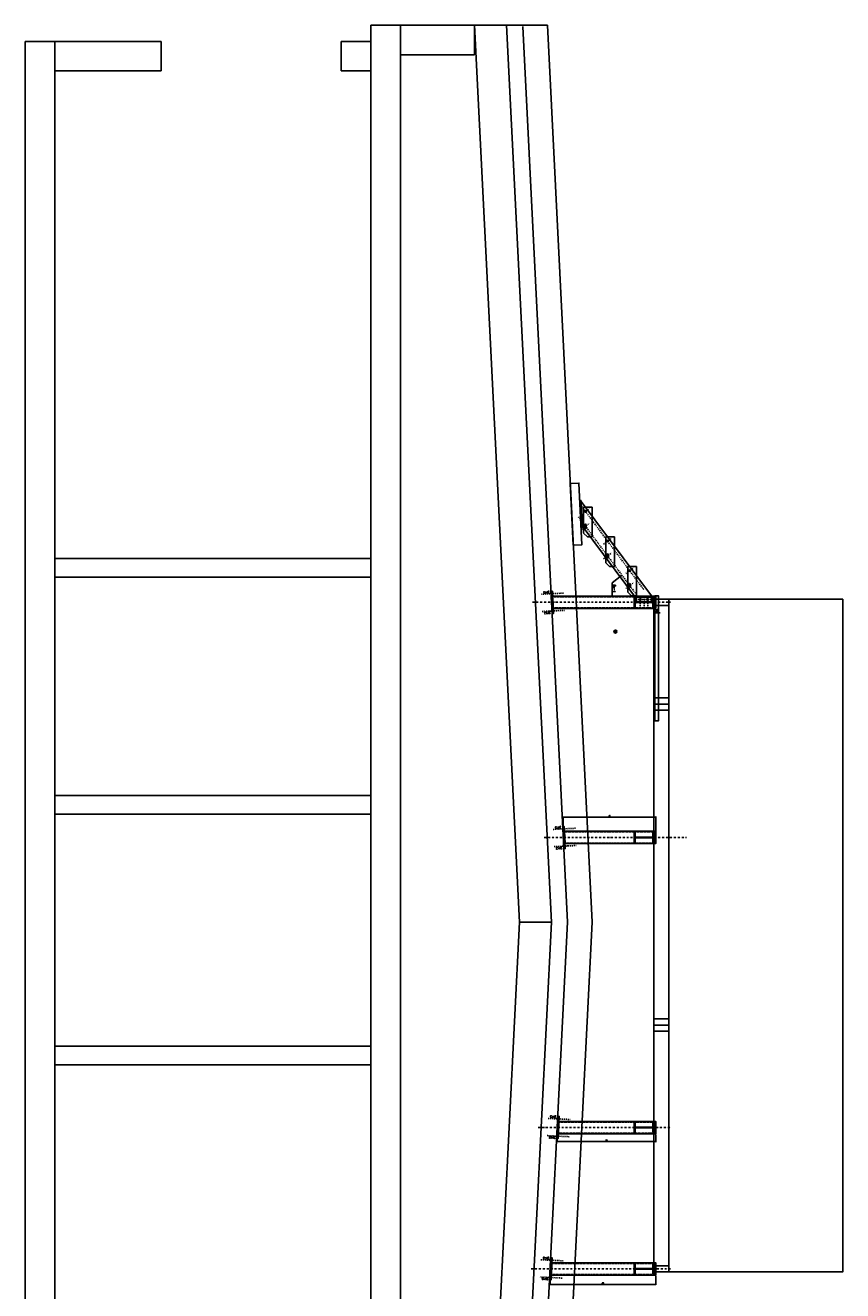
# Model space of a CAD drawing. Header units: millimetres. Extents: x -228255 to 14536, y -140109 to 119945.
# Tile 14 of 123: x -221358 to -214735, y 77599 to 87849. Entities that reach past the tile are written whole.
import ezdxf

# ---------------------------------------------------------------- set-up
doc = ezdxf.new("R2010")
doc.units = ezdxf.units.MM
doc.header["$LTSCALE"] = 2.5
for name, pattern in [('DASHDOT', [25.4, 12.7, -6.35, 0, -6.35]), ('DASHDOT2', [12.7, 6.35, -3.175, 0, -3.175]), ('DASHED2', [9.525, 6.35, -3.175])]:
    doc.linetypes.add(name, pattern=pattern)
for name, color, linetype in [('Krata pomostowa', 41, 'Continuous'), ('Laczniki', 30, 'Continuous'), ('Odnosnik', 54, 'Continuous'), ('Osie', 134, 'DASHDOT'), ('Osie_laczniki', 157, 'DASHDOT2'), ('Osie_stal', 221, 'DASHDOT2'), ('Przekroj', 1, 'Continuous'), ('S_dzwigary', 77, 'Continuous'), ('stal', 4, 'Continuous'), ('Stal_nw', 181, 'DASHED2'), ('Stal_przekroj', 1, 'Continuous'), ('Tekst', 31, 'Continuous'), ('Urządzenie', 45, 'Continuous'), ('Widok', 8, 'Continuous'), ('Wymiary', 86, 'Continuous')]:
    doc.layers.add(name, color=color, linetype=linetype)
doc.styles.get("Standard").update_dxf_attribs({"font": 'romans.shx', "width": 0.65})
doc.styles.add('style1', font='romand.shx', dxfattribs={"width": 0.8})
doc.styles.add('style3', font='romans.shx', dxfattribs={"width": 0.5})
doc.dimstyles.new('Skala_10', dxfattribs={"dimtxt": 18, "dimasz": 12, "dimexe": 10, "dimexo": 10, "dimgap": 10, "dimtad": 1, "dimdec": 0, "dimdsep": 46, "dimtxsty": 'style3', "dimblk": 'OBLIQUE', "dimcen": 0, "dimdle": 1, "dimclrd": 256, "dimclre": 256, "dimclrt": 31, "dimadec": 1, "dimazin": 0, "dimtfac": 1, "dimtdec": 0, "dimtix": 1, "dimtmove": 2, "dimatfit": 0, "dimldrblk": 'DOT', "dimfxl": 1, "dimtolj": 1, "dimtzin": 0, "dimlwd": -1, "dimlwe": -1, "dimarcsym": 0})
doc.dimstyles.new('Skala_10$7', dxfattribs={"dimscale": 0, "dimtxt": 18, "dimasz": 12, "dimexe": 10, "dimexo": 15, "dimgap": 5, "dimtad": 1, "dimdec": 0, "dimrnd": 0.5, "dimzin": 9, "dimdsep": 46, "dimtxsty": 'Standard', "dimblk1": 'OBLIQUE', "dimblk2": 'OBLIQUE', "dimsah": 1, "dimcen": 10, "dimdle": 10, "dimclrt": 31, "dimadec": 0, "dimazin": 0, "dimtfac": 1, "dimtdec": 0, "dimtmove": 2, "dimatfit": 3, "dimldrblk": 'DOT', "dimfxl": 1, "dimtolj": 1, "dimtzin": 9, "dimarcsym": 0})
doc.dimstyles.new('Skala_5', dxfattribs={"dimscale": 0.5, "dimtxt": 18, "dimasz": 12, "dimexe": 10, "dimexo": 10, "dimgap": 10, "dimtad": 1, "dimdec": 0, "dimdsep": 46, "dimtxsty": 'style3', "dimblk": 'OBLIQUE', "dimcen": 0, "dimdle": 1, "dimclrd": 256, "dimclre": 256, "dimclrt": 31, "dimadec": 1, "dimazin": 0, "dimtfac": 1, "dimtdec": 0, "dimtix": 1, "dimtmove": 2, "dimatfit": 0, "dimldrblk": 'DOT', "dimfxl": 1, "dimtolj": 1, "dimtzin": 0, "dimlwd": -1, "dimlwe": -1, "dimarcsym": 0})

# ---------------------------------------------------------------- blocks, each defined once
blk = doc.blocks.new('I160PE')
for p, q in [((-41, 160), (41, 160)), ((-41, 160), (-41, 152.6)), ((-41, 152.6), (-11.5, 152.6)), ((-2.5, 16.4), (-2.5, 143.6)), ((2.5, 16.4), (2.5, 143.6)), ((11.5, 152.6), (41, 152.6)), ((41, 160), (41, 152.6)), ((-41, 7.4), (-11.5, 7.4)), ((-41, 7.4), (-41, 0)), ((-41, 0), (41, 0)), ((11.5, 7.4), (41, 7.4)), ((41, 7.4), (41, 0))]:
    blk.add_line(p, q)
for centre, start, end in [((-11.5, 143.6), 0, 90), ((11.5, 143.6), 90, 180), ((-11.5, 16.4), 270, 0), ((11.5, 16.4), 180, 270)]:
    blk.add_arc(centre, 9, start, end)
blk = doc.blocks.new('_Oblique')
at = {"color": 0, "linetype": 'ByBlock', "lineweight": -2}
blk.add_line((-0.5, -0.5), (0.5, 0.5), dxfattribs=at)
blk = doc.blocks.new('*D631')
at = {"layer": 'Defpoints', "color": 0, "ltscale": 0.5, "transparency": 16777216}
for p in [(-217105, 77775), (-216250, 77725), (-216250, 77650)]:
    blk.add_point(p, dxfattribs=at)
at = {"layer": 'stal', "ltscale": 0.5, "transparency": 16777216}
for p, q in [((-217105, 77770), (-217105, 77645)), ((-216250, 77720), (-216250, 77645)), ((-217106, 77650), (-216249, 77650))]:
    blk.add_line(p, q, dxfattribs=at)
at = {"layer": 'stal', "ltscale": 0.5, "transparency": 16777216, "xscale": 6, "yscale": 6, "zscale": 6, "rotation": 180}
blk.add_blockref('_Oblique', (-217105, 77650), dxfattribs=at)
at = {"layer": 'stal', "ltscale": 0.5, "transparency": 16777216, "xscale": 6, "yscale": 6, "zscale": 6}
blk.add_blockref('_Oblique', (-216250, 77650), dxfattribs=at)
at = {"layer": 'stal', "color": 31, "ltscale": 0.5, "transparency": 16777216, "insert": (-216677, 77659), "char_height": 9, "attachment_point": 5, "style": 'style3'}
blk.add_mtext('\\A1;856', dxfattribs=at)
blk = doc.blocks.new('_Dot')
at = {"color": 0, "linetype": 'ByBlock', "lineweight": -2}
blk.add_line((-0.5, 0), (-1, 0), dxfattribs=at)
at = {"color": 0, "linetype": 'ByBlock', "const_width": 0.5}
blk.add_lwpolyline([(-0.25, 0, 1), (0.25, 0, 1)], format="xyb", close=True, dxfattribs=at)
blk = doc.blocks.new('*D632')
at = {"layer": 'Defpoints', "color": 0, "ltscale": 0.5, "transparency": 16777216}
for p in [(-217048, 78920), (-216250, 78870), (-216250, 78807)]:
    blk.add_point(p, dxfattribs=at)
at = {"layer": 'stal', "ltscale": 0.5, "transparency": 16777216}
for p, q in [((-217048, 78915), (-217048, 78802)), ((-216250, 78865), (-216250, 78802)), ((-217049, 78807), (-216249, 78807))]:
    blk.add_line(p, q, dxfattribs=at)
at = {"layer": 'stal', "ltscale": 0.5, "transparency": 16777216, "xscale": 6, "yscale": 6, "zscale": 6, "rotation": 180}
blk.add_blockref('_Oblique', (-217048, 78807), dxfattribs=at)
at = {"layer": 'stal', "ltscale": 0.5, "transparency": 16777216, "xscale": 6, "yscale": 6, "zscale": 6}
blk.add_blockref('_Oblique', (-216250, 78807), dxfattribs=at)
at = {"layer": 'stal', "color": 31, "ltscale": 0.5, "transparency": 16777216, "insert": (-216649, 78816), "char_height": 9, "attachment_point": 5, "style": 'style3'}
blk.add_mtext('\\A1;798', dxfattribs=at)
blk = doc.blocks.new('*D633')
at = {"layer": 'Defpoints', "color": 0, "ltscale": 0.5, "transparency": 16777216}
for p in [(-216250, 81434), (-216250, 81320), (-216999, 81270)]:
    blk.add_point(p, dxfattribs=at)
at = {"layer": 'stal', "ltscale": 0.5, "transparency": 16777216}
for p, q in [((-217000, 81434), (-216249, 81434)), ((-216999, 81275), (-216999, 81439)), ((-216250, 81325), (-216250, 81439))]:
    blk.add_line(p, q, dxfattribs=at)
at = {"layer": 'stal', "ltscale": 0.5, "transparency": 16777216, "xscale": 6, "yscale": 6, "zscale": 6, "rotation": 180}
blk.add_blockref('_Oblique', (-216999, 81434), dxfattribs=at)
at = {"layer": 'stal', "ltscale": 0.5, "transparency": 16777216, "xscale": 6, "yscale": 6, "zscale": 6}
blk.add_blockref('_Oblique', (-216250, 81434), dxfattribs=at)
at = {"layer": 'stal', "color": 31, "ltscale": 0.5, "transparency": 16777216, "insert": (-216624, 81444), "char_height": 9, "attachment_point": 5, "style": 'style3'}
blk.add_mtext('\\A1;750', dxfattribs=at)
blk = doc.blocks.new('stopien')
for p, q in [((0, 70), (240, 70)), ((0, 70), (0, 0)), ((210, 0), (0, 0)), ((240, 30), (210, 0)), ((240, 70), (240, 30))]:
    blk.add_line(p, q)
blk.add_lwpolyline([(165, 21.5), (145, 21.5, 1), (145, 8.5), (165, 8.5, 1), (165, 21.5, 1)], format="xyb")
blk.add_circle((35, 15), 6.5)
blk = doc.blocks.new('nakrtekaM10_w')
at = {"color": 0, "linetype": 'ByBlock'}
blk.add_lwpolyline([(0, 9.8), (8.5, 4.9), (8.5, -4.9), (0, -9.8), (-8.5, -4.9), (-8.5, 4.9)], close=True, dxfattribs=at)
for radius in [8, 5]:
    blk.add_circle((0, 0), radius, dxfattribs=at)
blk = doc.blocks.new('*D1427')
at = {"layer": 'Defpoints', "color": 0, "ltscale": 0.5, "transparency": 16777216}
for p in [(-216257, 83098), (-216227, 83098), (-216227, 83089)]:
    blk.add_point(p, dxfattribs=at)
at = {"layer": 'Wymiary', "ltscale": 0.5, "transparency": 16777216}
for p, q in [((-216257, 83089), (-216269, 83089)), ((-216257, 83089), (-216227, 83089)), ((-216257, 83088), (-216257, 83079)), ((-216227, 83089), (-216215, 83089)), ((-216227, 83088), (-216227, 83079))]:
    blk.add_line(p, q, dxfattribs=at)
at = {"layer": 'Wymiary', "ltscale": 0.5, "transparency": 16777216, "xscale": 12, "yscale": 12, "zscale": 12}
blk.add_blockref('_Oblique', (-216257, 83089), dxfattribs=at)
at = {"layer": 'Wymiary', "ltscale": 0.5, "transparency": 16777216, "xscale": 12, "yscale": 12, "zscale": 12, "rotation": 180}
blk.add_blockref('_Oblique', (-216227, 83089), dxfattribs=at)
at = {"layer": 'Wymiary', "color": 31, "ltscale": 0.5, "transparency": 16777216, "insert": (-216242, 83108), "char_height": 18, "attachment_point": 5, "style": 'style3'}
blk.add_mtext('\\A1;30', dxfattribs=at)

msp = doc.modelspace()

# ---------------------------------------------------------------- linework, layer by layer
at = {"layer": 'Krata pomostowa', "ltscale": 0.5}
msp.add_lwpolyline([(-216256.64, 83226.24), (-216256.64, 82216.24), (-216226.64, 82216.24), (-216226.64, 83226.24)], close=True, dxfattribs=at)
at = {"layer": 'Laczniki', "ltscale": 0.5}
msp.add_circle((-216576.54, 82937.83), 12, dxfattribs=at)
at = {"layer": 'Osie', "ltscale": 0.5}
for p, q in [((-217248.92, 83175.24), (-216128.78, 83175.24)), ((-217153.67, 81270.24), (-216001.25, 81270.24)), ((-217202.57, 78920.24), (-216124.64, 78920.24)), ((-217259.82, 77775.24), (-216124.64, 77775.24))]:
    msp.add_line(p, q, dxfattribs=at)
at = {"layer": 'Osie_laczniki', "ltscale": 0.5}
for p, q in [((-216346.92, 83278.78), (-216863.94, 83971.98)), ((-216404.64, 83235.73), (-216876.35, 83868.2)), ((-216850.7, 83887.33), (-216786.57, 83935.16)), ((-216850.7, 83766.9), (-216786.57, 83814.73)), ((-216671.7, 83647.33), (-216607.57, 83695.16)), ((-216671.7, 83526.9), (-216607.57, 83574.73)), ((-216492.7, 83407.33), (-216428.57, 83455.16)), ((-216492.7, 83286.9), (-216428.57, 83334.73)), ((-216272.64, 83198.24), (-216417.24, 83198.24)), ((-216374.64, 83130.24), (-216374.64, 83220.24)), ((-216314.64, 83130.24), (-216314.64, 83220.24))]:
    msp.add_line(p, q, dxfattribs=at)
at = {"layer": 'Osie_stal', "ltscale": 0.5}
for p, q in [((-216996.03, 83249.65), (-217175.81, 83240.66)), ((-216344.64, 83130.24), (-216344.64, 83220.24)), ((-217168.82, 83100.95), (-216989.05, 83109.94)), ((-216900.78, 81344.65), (-217080.56, 81335.66)), ((-217073.57, 81195.95), (-216893.8, 81204.94)), ((-217122.47, 78994.54), (-216942.7, 78985.55)), ((-216949.68, 78845.84), (-217129.46, 78854.82)), ((-217179.72, 77849.54), (-216999.95, 77840.55)), ((-217006.93, 77700.84), (-217186.71, 77709.82))]:
    msp.add_line(p, q, dxfattribs=at)
at = {"layer": 'Przekroj', "ltscale": 0.2}
for p, q in [((-218557.89, 73319.24), (-218557.89, 87849.24)), ((-218557.89, 87849.24), (-218317.89, 87849.24)), ((-218317.89, 87849.24), (-218317.89, 73319.24)), ((-217717.89, 87849.24), (-218317.89, 87849.24)), ((-217717.89, 87609.24), (-217717.89, 87849.24)), ((-217354.64, 80584.24), (-217717.89, 87849.24)), ((-217717.89, 87849.24), (-217457.89, 87849.24)), ((-217457.89, 87849.24), (-217094.64, 80584.24)), ((-217457.89, 87849.24), (-217127.89, 87849.24)), ((-217127.89, 87849.24), (-216764.64, 80584.24)), ((-221117.89, 87719.24), (-221357.89, 87719.24)), ((-221357.89, 87719.24), (-221357.89, 73319.24)), ((-221117.89, 73319.24), (-221117.89, 87719.24)), ((-221117.89, 87719.24), (-220257.89, 87719.24)), ((-220257.89, 87719.24), (-220257.89, 87479.24)), ((-218557.89, 87719.24), (-218797.89, 87719.24)), ((-218797.89, 87719.24), (-218797.89, 87479.24)), ((-218317.89, 87609.24), (-217717.89, 87609.24)), ((-220257.89, 87479.24), (-221117.89, 87479.24)), ((-218797.89, 87479.24), (-218557.89, 87479.24)), ((-218557.89, 83529.24), (-221117.89, 83529.24)), ((-221117.89, 83379.24), (-218557.89, 83379.24)), ((-218557.89, 81609.24), (-221117.89, 81609.24)), ((-221117.89, 81459.24), (-218557.89, 81459.24)), ((-217717.89, 73319.24), (-217354.64, 80584.24)), ((-217094.64, 80584.24), (-217457.89, 73319.24)), ((-217094.64, 80584.24), (-217354.64, 80584.24)), ((-216764.64, 80584.24), (-217127.89, 73319.24)), ((-218557.89, 79579.24), (-221117.89, 79579.24)), ((-221117.89, 79429.24), (-218557.89, 79429.24))]:
    msp.add_line(p, q, dxfattribs=at)
at = {"layer": 'Przekroj', "color": 3, "ltscale": 0.2}
for p, q in [((-217327.64, 87839.26), (-216964.89, 80584.24)), ((-216964.89, 80584.24), (-217327.64, 73329.23))]:
    msp.add_line(p, q, dxfattribs=at)
at = {"layer": 'S_dzwigary', "ltscale": 0.5}
msp.add_lwpolyline([(-216272.64, 83216.24), (-216272.64, 83188.24), (-216282.64, 83178.24), (-216406.64, 83178.24), (-216416.64, 83188.24), (-216416.64, 83216.24), (-216272.64, 83216.24)], dxfattribs=at)
at = {"layer": 'stal', "ltscale": 0.5}
for points in [[(-216865.4, 84001.14), (-216854.41, 83781.42), (-216844.42, 83781.92), (-216855.41, 84001.64)], [(-217098.9, 83264.53), (-217089.91, 83084.76), (-217077.93, 83085.36), (-217086.92, 83265.13)], [(-217084.92, 83225.24), (-217079.92, 83125.24), (-216254.64, 83125.24), (-216254.64, 83225.24)], [(-216254.64, 83225.24), (-216254.64, 83125.24), (-216249.64, 83125.24), (-216249.64, 83225.24)], [(-217003.65, 81359.53), (-216994.66, 81179.76), (-216982.68, 81180.36), (-216991.67, 81360.13)], [(-216989.67, 81320.24), (-216984.67, 81220.24), (-216254.64, 81220.24), (-216254.64, 81320.24)], [(-216254.64, 81320.24), (-216254.64, 81220.24), (-216249.64, 81220.24), (-216249.64, 81320.24)], [(-217052.55, 78830.95), (-217043.56, 79010.73), (-217031.58, 79010.13), (-217040.57, 78830.36)], [(-217038.57, 78870.24), (-217033.57, 78970.24), (-216254.64, 78970.24), (-216254.64, 78870.24)], [(-216254.64, 78870.24), (-216254.64, 78970.24), (-216249.64, 78970.24), (-216249.64, 78870.24)], [(-217109.8, 77685.95), (-217100.81, 77865.73), (-217088.83, 77865.13), (-217097.82, 77685.36)], [(-217095.82, 77725.24), (-217090.82, 77825.24), (-216254.64, 77825.24), (-216254.64, 77725.24)], [(-216254.64, 77725.24), (-216254.64, 77825.24), (-216249.64, 77825.24), (-216249.64, 77725.24)]]:
    msp.add_lwpolyline(points, close=True, dxfattribs=at)
msp.add_lwpolyline([(-216284.64, 83180.24), (-216284.64, 83227.05), (-216854.91, 83991.65), (-216845.05, 83794.44), (-216404.64, 83203.95), (-216404.64, 83180.24), (-216284.64, 83180.24)], dxfattribs=at)
for centre in [(-216818.64, 83911.24), (-216818.64, 83790.81), (-216639.64, 83671.24), (-216639.64, 83550.81), (-216460.64, 83431.24), (-216460.64, 83310.81), (-216374.64, 83198.24), (-216314.64, 83198.24)]:
    msp.add_circle(centre, 6.5, dxfattribs=at)
at = {"layer": 'Stal_nw', "ltscale": 0.5}
for p, q in [((-217084.67, 83220.24), (-216254.64, 83220.24)), ((-217080.17, 83130.24), (-216254.64, 83130.24)), ((-216989.42, 81315.24), (-216254.64, 81315.24)), ((-216984.92, 81225.24), (-216254.64, 81225.24)), ((-217033.82, 78965.24), (-216254.64, 78965.24)), ((-217038.32, 78875.24), (-216254.64, 78875.24)), ((-217091.07, 77820.24), (-216254.64, 77820.24)), ((-217095.57, 77730.24), (-216254.64, 77730.24))]:
    msp.add_line(p, q, dxfattribs=at)
at = {"layer": 'Urządzenie', "ltscale": 0.2}
for points in [[(-216264.64, 83200.24), (-216264.64, 77750.24), (-216144.64, 77750.24), (-216144.64, 83200.24)], [(-216264.64, 83200.24), (-216264.64, 83150.24), (-216144.64, 83150.24), (-216144.64, 83200.24)], [(-216144.64, 83200.24), (-216144.64, 77750.24), (-214734.64, 77750.24), (-214734.64, 83200.24)], [(-216264.64, 82400.24), (-216264.64, 82350.24), (-216144.64, 82350.24), (-216144.64, 82400.24)], [(-216264.64, 82350.24), (-216264.64, 82300.24), (-216144.64, 82300.24), (-216144.64, 82350.24)], [(-216264.64, 79800.24), (-216264.64, 79750.24), (-216144.64, 79750.24), (-216144.64, 79800.24)], [(-216264.64, 79750.24), (-216264.64, 79700.24), (-216144.64, 79700.24), (-216144.64, 79750.24)], [(-216264.64, 77800.24), (-216264.64, 77750.24), (-216144.64, 77750.24), (-216144.64, 77800.24)]]:
    msp.add_lwpolyline(points, close=True, dxfattribs=at)
at = {"layer": 'Widok', "ltscale": 0.5}
msp.add_lwpolyline([(-216942.3, 84137.47), (-216917.33, 83638.1), (-216847.42, 83641.59), (-216872.39, 84140.97)], close=True, dxfattribs=at)

# ---------------------------------------------------------------- block references
at = {"layer": 'Krata pomostowa', "rotation": 270}
for p in [(-216833.64, 83946.24), (-216654.64, 83706.24), (-216475.64, 83466.24)]:
    msp.add_blockref('stopien', p, dxfattribs=at)
at = {"layer": 'Laczniki', "ltscale": 0.5, "xscale": 1.2, "yscale": 1.2, "zscale": 1.2, "rotation": 270}
msp.add_blockref('nakrtekaM10_w', (-216576.54, 82937.83), dxfattribs=at)
at = {"layer": 'Stal_przekroj', "ltscale": 0.5, "rotation": 270}
for p in [(-216424.64, 83175.24), (-216424.64, 81270.24)]:
    msp.add_blockref('I160PE', p, dxfattribs=at)
at = {"layer": 'Stal_przekroj', "ltscale": 0.5, "xscale": -1, "rotation": 270}
for p in [(-216424.64, 78920.24), (-216424.64, 77775.24)]:
    msp.add_blockref('I160PE', p, dxfattribs=at)

# ---------------------------------------------------------------- texts
at = {"layer": 'Odnosnik', "ltscale": 0.2, "style": 'style1', "width": 0.8}
msp.add_text('Bs-1', height=20, rotation=270, dxfattribs=at).set_placement((-216595.93, 83317.81))
at = {"layer": 'Tekst', "ltscale": 0.5, "width": 0.65}
for rotation, p in [(182.862405, (-217111.19, 83265.58)), (182.862405, (-217102.86, 83098.86)), (182.862405, (-217015.94, 81360.58)), (182.862405, (-217007.61, 81193.86)), (177.137595, (-217055.61, 79014.61)), (177.137595, (-217063.94, 78847.88)), (177.137595, (-217112.86, 77869.61)), (177.137595, (-217121.19, 77702.88))]:
    msp.add_text('2%%C13', height=18, rotation=rotation, dxfattribs=at).set_placement(p)

# ---------------------------------------------------------------- dimensions: what is measured, and where the dimension line sits
at = {"layer": 'stal', "ltscale": 0.5}
for base, p1, p2, picture, middle in [((-216249.64, 81434.11), (-216999.16, 81269.64), (-216249.64, 81320.24), '*D633', (-216624.4, 81443.61)), ((-216249.64, 78806.75), (-217048.09, 78920.24), (-216249.64, 78870.24), '*D632', (-216648.86, 78816.25)), ((-216249.64, 77649.6), (-217105.34, 77775.24), (-216249.64, 77725.24), '*D631', (-216677.49, 77659.1))]:
    dim = msp.add_linear_dim(base=base, p1=p1, p2=p2, dimstyle='Skala_5', dxfattribs=at)
    dim.commit()
    dim.dimension.update_dxf_attribs({"geometry": picture, "text_midpoint": middle})
at = {"layer": 'Wymiary', "ltscale": 0.5}
dim = msp.add_linear_dim(base=(-216226.64, 83089.33), p1=(-216256.64, 83098.3), p2=(-216226.64, 83098.3), dimstyle='Skala_10', dxfattribs=at)
dim.commit()
dim.dimension.update_dxf_attribs({"geometry": '*D1427', "text_midpoint": (-216241.64, 83108.33)})

# ---------------------------------------------------------------- leaders
at = {"layer": 'Odnosnik', "ltscale": 0.5}
msp.add_leader([(-216527.72, 83393.21), (-216602.77, 83332.54), (-216602.77, 83226.62)], dimstyle='Skala_10$7', override={"dimscale": 1, "dimtad": 0}, dxfattribs=at)

doc.saveas('drawing.dxf')
